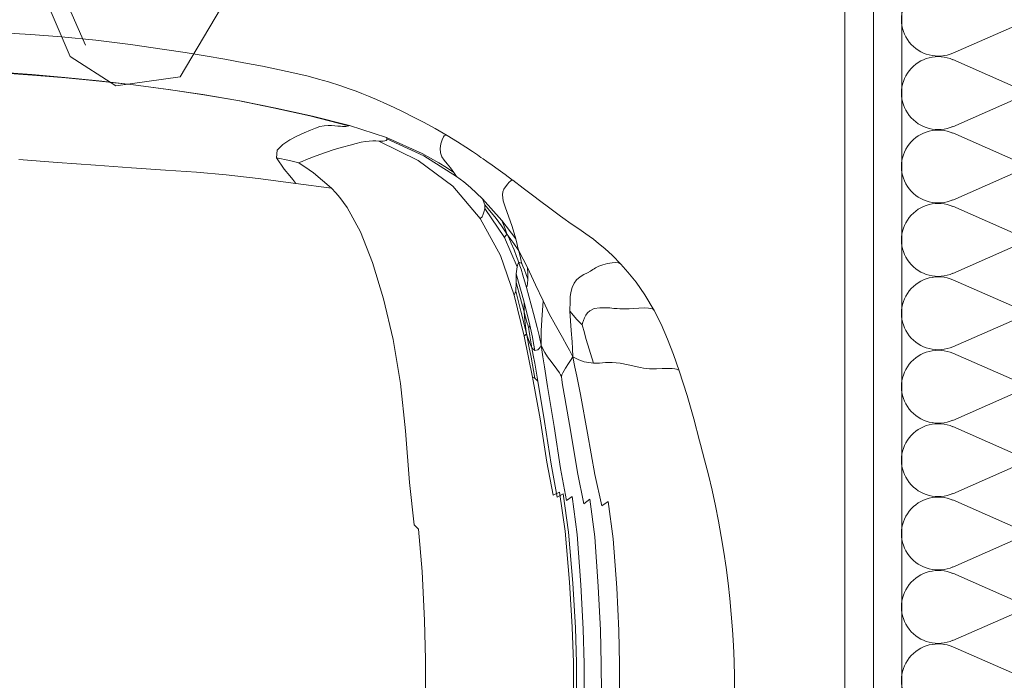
# Model space of a CAD drawing. Header units: millimetres. Extents: x 2016045 to 2079203, y -1576958 to -1542749.
# Tile 70 of 109: x 2035556 to 2035987, y -1558416 to -1558127. Entities that reach past the tile are written whole.
import ezdxf

# ---------------------------------------------------------------- set-up
doc = ezdxf.new("R2010")
doc.units = ezdxf.units.MM
doc.header["$MEASUREMENT"] = 0
for name, color, linetype, lineweight in [('Budowlane - Sciany Wew_Nr_pióra__251', 94, 'Continuous', 20), ('EWAKUACJA_Nr_pióra__1', 7, 'Continuous', 0), ('Wymiarowanie_Nr_pióra__1', 7, 'Continuous', 0), ('Ściany_Nr_pióra__51', 5, 'Continuous', 13)]:
    doc.layers.add(name, color=color, linetype=linetype, lineweight=lineweight)
for name, color, linetype, lineweight, true_color in [('Elementy_POZD_z_poza_umowy- K.kat MW24_Nr_pióra__12', 7, 'Continuous', 5, 0x9f9f9f), ('Linie PT_Nr_pióra__13', 7, 'Continuous', 5, 0xb6b6b6), ('Wymiarowanie_Nr_pióra__3', 7, 'Continuous', 35, 0x008200)]:
    doc.layers.add(name, color=color, linetype=linetype, lineweight=lineweight, true_color=true_color)
doc.layers.add('Wymiarowanie', color=7, linetype='Continuous')
doc.styles.add('GENERATED_STYLE_1', font='arial.ttf')
doc.dimstyles.new('GENERATED_STYLE__1', dxfattribs={"dimtxt": 125, "dimasz": 114, "dimexe": 0.18, "dimexo": 0, "dimgap": 0.09, "dimtad": 1, "dimtih": 1, "dimtoh": 1, "dimdec": 0, "dimlfac": 0.1, "dimzin": 0, "dimdsep": 46, "dimtxsty": 'GENERATED_STYLE_1', "dimblk": 'ARROWHEAD_2', "dimblk1": 'ARROWHEAD_2', "dimblk2": 'ARROWHEAD_2', "dimcen": 0.09, "dimclrd": 7, "dimclre": 7, "dimclrt": 7, "dimadec": 4, "dimazin": 0, "dimtfac": 1, "dimtdec": 4, "dimtmove": 0, "dimatfit": 3, "dimfxl": 0, "dimtolj": 1, "dimtzin": 0, "dimarcsym": 0})
doc.dimstyles.new('GENERATED_STYLE__3', dxfattribs={"dimtxt": 125, "dimasz": 114, "dimexe": 0.18, "dimexo": 0, "dimgap": 0.09, "dimtad": 1, "dimdec": 0, "dimlfac": 0.1, "dimzin": 0, "dimdsep": 46, "dimtxsty": 'GENERATED_STYLE_1', "dimblk": 'ARROWHEAD_2', "dimblk1": 'ARROWHEAD_2', "dimblk2": 'ARROWHEAD_2', "dimcen": 0.09, "dimclrd": 7, "dimclre": 7, "dimclrt": 7, "dimadec": 4, "dimazin": 0, "dimtfac": 1, "dimtdec": 4, "dimtmove": 0, "dimatfit": 3, "dimfxl": 0, "dimtolj": 1, "dimtzin": 0, "dimarcsym": 0})

# ---------------------------------------------------------------- blocks, each defined once
blk = doc.blocks.new('Izolacja cieplna 18_15')
at = {"layer": 'Linie PT_Nr_pióra__13', "linetype": 'Continuous'}
for p, q in [((1206.15, 22.35), (1219.52, 52.65)), ((1222.22, 52.65), (1235.58, 22.35)), ((1238.28, 22.35), (1251.64, 52.65)), ((1254.34, 52.65), (1267.71, 22.35)), ((1270.41, 22.35), (1283.77, 52.65)), ((1286.47, 52.65), (1299.84, 22.35)), ((1302.54, 22.35), (1315.9, 52.65)), ((1318.6, 52.65), (1331.96, 22.35)), ((1334.66, 22.35), (1348.03, 52.65)), ((1350.73, 52.65), (1364.09, 22.35)), ((1366.79, 22.35), (1380.16, 52.65)), ((1382.86, 52.65), (1396.22, 22.35)), ((1398.92, 22.35), (1412.28, 52.65)), ((1414.98, 52.65), (1428.35, 22.35)), ((1431.05, 22.35), (1444.41, 52.65)), ((1447.11, 52.65), (1460.48, 22.35)), ((1463.18, 22.35), (1476.54, 52.65)), ((1479.24, 52.65), (1492.6, 22.35))]:
    blk.add_line(p, q, dxfattribs=at)
for centre in [(1204.8, 59.05), (1236.93, 59.05), (1269.06, 59.05), (1301.19, 59.05), (1333.31, 59.05), (1365.44, 59.05), (1397.57, 59.05), (1429.7, 59.05), (1461.83, 59.05), (1493.95, 59.05)]:
    blk.add_ellipse(centre, major_axis=(0, 16.06), ratio=0.992955, start_param=4.299595, end_param=8.266775, dxfattribs=at)
blk = doc.blocks.new('Mężczyzna ręce w kiesz 18')
at = {"layer": 'EWAKUACJA_Nr_pióra__1', "linetype": 'Continuous'}
for p, q in [((-421.23, -71.11), (-458.07, -92.85)), ((-458.07, -92.85), (-462.03, -121.03)), ((-462.03, -121.03), (-449.24, -141.01)), ((-444.3, -134.25), (-404.69, -151.79)), ((-449.24, -141.01), (-398.27, -162.68))]:
    blk.add_line(p, q, dxfattribs=at)
blk = doc.blocks.new('*D126', base_point=(1682719.62, -1237567.41))
at = {"layer": 'Wymiarowanie_Nr_pióra__1', "linetype": 'Continuous'}
for p, q in [((2044173.52, -1556060.94), (2043948.52, -1556060.94)), ((2044061.02, -1559800.94), (2044061.02, -1556060.94)), ((2044173.52, -1559800.94), (2043948.52, -1559800.94))]:
    blk.add_line(p, q, dxfattribs=at)
at = {"layer": 'Wymiarowanie_Nr_pióra__3', "linetype": 'Continuous'}
for p, q in [((2043986.02, -1556017.64), (2044136.02, -1556104.24)), ((2043986.02, -1559757.64), (2044136.02, -1559844.24))]:
    blk.add_line(p, q, dxfattribs=at)
at = {"layer": 'Wymiarowanie_Nr_pióra__1', "insert": (2044036.02, -1558073.23), "char_height": 125, "attachment_point": 7, "rotation": 90, "style": 'GENERATED_STYLE_1'}
blk.add_mtext('\\A1;{\\fArial|b0|i0|c238|p38;374}', dxfattribs=at)
blk = doc.blocks.new('ARROWHEAD_2')
at = {"color": 0, "linetype": 'Continuous', "lineweight": 0}
for p, q in [((-0.3781, -0.655), (0.3781, 0.655)), ((0, 0), (-1, 0))]:
    blk.add_line(p, q, dxfattribs=at)
blk = doc.blocks.new('*D143', base_point=(1682719.62, -1237567.41))
at = {"layer": 'Wymiarowanie_Nr_pióra__1', "linetype": 'Continuous'}
for p, q in [((2021278.91, -1556060.94), (2021053.91, -1556060.94)), ((2021166.41, -1559800.94), (2021166.41, -1556060.94)), ((2021278.91, -1559800.94), (2021053.91, -1559800.94))]:
    blk.add_line(p, q, dxfattribs=at)
at = {"layer": 'Wymiarowanie_Nr_pióra__3', "linetype": 'Continuous'}
for p, q in [((2021091.41, -1556017.64), (2021241.41, -1556104.24)), ((2021091.41, -1559757.64), (2021241.41, -1559844.24))]:
    blk.add_line(p, q, dxfattribs=at)
at = {"layer": 'Wymiarowanie_Nr_pióra__1', "insert": (2021141.41, -1558073.23), "char_height": 125, "attachment_point": 7, "rotation": 90, "style": 'GENERATED_STYLE_1'}
blk.add_mtext('\\A1;{\\fArial|b0|i0|c238|p38;374}', dxfattribs=at)
blk = doc.blocks.new('*D189', base_point=(1682719.62, -1237567.41))
at = {"layer": 'Wymiarowanie_Nr_pióra__1', "linetype": 'Continuous'}
for p, q in [((2034151.4, -1558627.34), (2034151.4, -1558402.34)), ((2035916.89, -1558627.34), (2035916.89, -1558402.34)), ((2034151.4, -1558514.84), (2035916.89, -1558514.84))]:
    blk.add_line(p, q, dxfattribs=at)
at = {"layer": 'Wymiarowanie_Nr_pióra__3', "linetype": 'Continuous'}
for p, q in [((2034194.71, -1558439.84), (2034108.1, -1558589.84)), ((2035960.19, -1558439.84), (2035873.59, -1558589.84))]:
    blk.add_line(p, q, dxfattribs=at)
at = {"layer": 'Wymiarowanie_Nr_pióra__1', "insert": (2034860.56, -1558491.9), "char_height": 125, "attachment_point": 7, "style": 'GENERATED_STYLE_1'}
blk.add_mtext('\\A1;{\\fArial|b0|i0|c238|p38;176\\fArial|b0|i0|c238|p38;\\A1{\\H.66x;\\S5^  ;}}', dxfattribs=at)
blk = doc.blocks.new('*D190', base_point=(1682719.62, -1237567.41))
at = {"layer": 'Wymiarowanie_Nr_pióra__1', "linetype": 'Continuous'}
for p, q in [((2035916.89, -1558627.34), (2035916.89, -1558402.34)), ((2037881.69, -1558627.34), (2037881.69, -1558402.34)), ((2035916.89, -1558514.84), (2037881.69, -1558514.84))]:
    blk.add_line(p, q, dxfattribs=at)
at = {"layer": 'Wymiarowanie_Nr_pióra__3', "linetype": 'Continuous'}
for p, q in [((2035960.19, -1558439.84), (2035873.59, -1558589.84)), ((2037925, -1558439.84), (2037838.39, -1558589.84))]:
    blk.add_line(p, q, dxfattribs=at)
at = {"layer": 'Wymiarowanie_Nr_pióra__1', "char_height": 125, "attachment_point": 7, "style": 'GENERATED_STYLE_1'}
for s, insert in [('\\A1;{\\fArial|b0|i0|c238|p38;196\\fArial|b0|i0|c238|p38;\\A1{\\H.66x;\\S5^  ;}}', (2036630.85, -1558491.9)), ('\\A1;{\\fArial|b0|i0|c238|p38;10}', (2037648.63, -1558489.84))]:
    blk.add_mtext(s, dxfattribs=dict(at, insert=insert))

msp = doc.modelspace()

# ---------------------------------------------------------------- linework, layer by layer
at = {"layer": 'Budowlane - Sciany Wew_Nr_pióra__251', "linetype": 'Continuous'}
for p, q in [((2035941.89, -1556921.42), (2035941.89, -1559120.92)), ((2035929.39, -1556933.92), (2035929.39, -1559108.42))]:
    msp.add_line(p, q, dxfattribs=at)
at = {"layer": 'Elementy_POZD_z_poza_umowy- K.kat MW24_Nr_pióra__12', "linetype": 'Continuous'}
for p, q in [((2035560.8, -1558133.25), (2035548.59, -1558132.49)), ((2035574.31, -1558134.29), (2035560.8, -1558133.25)), ((2035589.23, -1558135.75), (2035574.31, -1558134.29)), ((2035604.41, -1558137.62), (2035589.23, -1558135.75)), ((2035619.25, -1558139.75), (2035604.41, -1558137.62)), ((2035628.3, -1558141.17), (2035619.25, -1558139.75)), ((2035637.13, -1558142.62), (2035628.3, -1558141.17)), ((2035645.73, -1558144.11), (2035637.13, -1558142.62)), ((2035654.08, -1558145.62), (2035645.73, -1558144.11)), ((2035662.15, -1558147.15), (2035654.08, -1558145.62)), ((2035669.59, -1558148.65), (2035662.15, -1558147.15)), ((2035546.98, -1558149.76), (2035561.25, -1558150.82)), ((2035561.56, -1558151), (2035547.32, -1558149.97)), ((2035561.25, -1558150.82), (2035575.78, -1558152.07)), ((2035576.08, -1558152.22), (2035561.56, -1558151)), ((2035575.78, -1558152.07), (2035590.59, -1558153.54)), ((2035590.85, -1558153.64), (2035576.08, -1558152.22)), ((2035676.27, -1558150.12), (2035669.59, -1558148.65)), ((2035682.16, -1558151.54), (2035676.27, -1558150.12)), ((2035686.71, -1558152.74), (2035682.16, -1558151.54)), ((2035691.06, -1558153.99), (2035686.71, -1558152.74)), ((2035590.59, -1558153.54), (2035605.7, -1558155.26)), ((2035605.82, -1558155.32), (2035590.85, -1558153.64)), ((2035605.7, -1558155.26), (2035621.05, -1558157.26)), ((2035620.91, -1558157.28), (2035605.82, -1558155.32)), ((2035696.44, -1558155.71), (2035691.06, -1558153.99)), ((2035700.08, -1558156.99), (2035696.44, -1558155.71)), ((2035703.08, -1558158.1), (2035700.08, -1558156.99)), ((2035636.05, -1558159.55), (2035620.91, -1558157.28)), ((2035621.05, -1558157.26), (2035636.57, -1558159.59)), ((2035651.32, -1558162.2), (2035636.05, -1558159.55)), ((2035636.57, -1558159.59), (2035652.23, -1558162.3)), ((2035705.63, -1558159.09), (2035703.08, -1558158.1)), ((2035708.58, -1558160.28), (2035705.63, -1558159.09)), ((2035712.06, -1558161.75), (2035708.58, -1558160.28)), ((2035666.86, -1558165.3), (2035651.32, -1558162.2)), ((2035652.23, -1558162.3), (2035668.01, -1558165.42)), ((2035682.95, -1558168.91), (2035666.86, -1558165.3)), ((2035668.01, -1558165.42), (2035683.99, -1558168.94)), ((2035716.51, -1558163.72), (2035712.06, -1558161.75)), ((2035719.82, -1558165.26), (2035716.51, -1558163.72)), ((2035723.63, -1558167.09), (2035719.82, -1558165.26)), ((2035699.72, -1558173.21), (2035682.95, -1558168.91)), ((2035683.99, -1558168.94), (2035700.21, -1558173.02)), ((2035727.92, -1558169.23), (2035723.63, -1558167.09)), ((2035732.62, -1558171.68), (2035727.92, -1558169.23)), ((2035683.13, -1558175.12), (2035685.37, -1558174.18)), ((2035685.37, -1558174.18), (2035687.3, -1558173.53)), ((2035687.3, -1558173.53), (2035689.13, -1558173.19)), ((2035689.13, -1558173.19), (2035690.86, -1558173.08)), ((2035690.86, -1558173.08), (2035692.42, -1558173.11)), ((2035692.42, -1558173.11), (2035693.82, -1558173.2)), ((2035693.82, -1558173.2), (2035695.11, -1558173.32)), ((2035695.11, -1558173.32), (2035696.23, -1558173.43)), ((2035696.23, -1558173.43), (2035697.15, -1558173.49)), ((2035697.15, -1558173.49), (2035697.94, -1558173.52)), ((2035697.94, -1558173.52), (2035698.66, -1558173.49)), ((2035698.66, -1558173.49), (2035699.27, -1558173.39)), ((2035699.27, -1558173.39), (2035699.72, -1558173.21)), ((2035699.72, -1558173.21), (2035699.94, -1558173.11)), ((2035699.94, -1558173.11), (2035700.07, -1558173.06)), ((2035700.07, -1558173.06), (2035700.21, -1558173.02)), ((2035700.21, -1558173.02), (2035716.41, -1558178.3)), ((2035737.67, -1558174.45), (2035732.62, -1558171.68)), ((2035674.11, -1558179.36), (2035677.24, -1558177.71)), ((2035677.24, -1558177.71), (2035680.34, -1558176.3)), ((2035680.34, -1558176.3), (2035683.13, -1558175.12)), ((2035716.41, -1558178.3), (2035732.06, -1558185.34)), ((2035716.41, -1558178.3), (2035716.62, -1558178.85)), ((2035742.94, -1558177.49), (2035737.67, -1558174.45)), ((2035741.37, -1558178.02), (2035740.77, -1558179.29)), ((2035741.65, -1558177.63), (2035741.37, -1558178.02)), ((2035741.92, -1558177.4), (2035741.65, -1558177.63)), ((2035742.45, -1558177.28), (2035741.92, -1558177.4)), ((2035742.92, -1558177.51), (2035742.45, -1558177.28)), ((2035747.46, -1558180.25), (2035742.9, -1558177.47)), ((2035668.62, -1558183.85), (2035671.11, -1558181.35)), ((2035671.11, -1558181.35), (2035674.11, -1558179.36)), ((2035693.56, -1558183.62), (2035697.21, -1558182.54)), ((2035697.21, -1558182.54), (2035700.45, -1558181.63)), ((2035700.45, -1558181.63), (2035703.11, -1558180.89)), ((2035703.11, -1558180.89), (2035705.3, -1558180.35)), ((2035705.3, -1558180.35), (2035707.19, -1558180.02)), ((2035707.19, -1558180.02), (2035708.86, -1558179.86)), ((2035708.86, -1558179.86), (2035710.38, -1558179.81)), ((2035710.38, -1558179.81), (2035711.77, -1558179.83)), ((2035711.77, -1558179.83), (2035713.03, -1558179.88)), ((2035713.03, -1558179.88), (2035730.26, -1558188.44)), ((2035714.11, -1558179.91), (2035713.03, -1558179.88)), ((2035714.97, -1558179.89), (2035714.11, -1558179.91)), ((2035715.67, -1558179.8), (2035714.97, -1558179.89)), ((2035716.27, -1558179.63), (2035715.67, -1558179.8)), ((2035716.63, -1558179.32), (2035716.27, -1558179.63)), ((2035716.62, -1558178.85), (2035732.81, -1558186.37)), ((2035716.62, -1558178.85), (2035716.63, -1558179.32)), ((2035740.25, -1558181.07), (2035739.95, -1558183.11)), ((2035740.77, -1558179.29), (2035740.25, -1558181.07)), ((2035751.12, -1558182.59), (2035747.46, -1558180.25)), ((2035754, -1558184.49), (2035751.12, -1558182.59)), ((2035668.23, -1558187.24), (2035668.62, -1558183.85)), ((2035671.64, -1558192.12), (2035668.23, -1558187.24)), ((2035673.95, -1558188.46), (2035668.23, -1558187.24)), ((2035681.37, -1558187.98), (2035685.61, -1558186.34)), ((2035685.61, -1558186.34), (2035689.71, -1558184.88)), ((2035689.71, -1558184.88), (2035693.56, -1558183.62)), ((2035732.06, -1558185.34), (2035739.31, -1558189.37)), ((2035732.81, -1558186.37), (2035747.07, -1558195.35)), ((2035739.95, -1558183.11), (2035740.06, -1558185.06)), ((2035740.06, -1558185.06), (2035740.65, -1558186.74)), ((2035740.65, -1558186.74), (2035741.62, -1558188.27)), ((2035756.19, -1558185.97), (2035754, -1558184.49)), ((2035757.74, -1558187.03), (2035756.19, -1558185.97)), ((2035758.69, -1558187.69), (2035757.74, -1558187.03)), ((2035572.57, -1558189.23), (2035555.56, -1558188.01)), ((2035589.12, -1558190.49), (2035572.57, -1558189.23)), ((2035604.92, -1558191.65), (2035589.12, -1558190.49)), ((2035676.36, -1558189.02), (2035673.95, -1558188.46)), ((2035678.06, -1558189.43), (2035676.36, -1558189.02)), ((2035678.06, -1558189.43), (2035678.64, -1558189.16)), ((2035678.06, -1558189.43), (2035679.15, -1558190.13)), ((2035678.64, -1558189.16), (2035679.46, -1558188.79)), ((2035679.15, -1558190.13), (2035680.71, -1558191.16)), ((2035679.46, -1558188.79), (2035681.37, -1558187.98)), ((2035680.71, -1558191.16), (2035684.41, -1558193.77)), ((2035730.26, -1558188.44), (2035745.44, -1558199.61)), ((2035739.31, -1558189.37), (2035742.71, -1558191.47)), ((2035741.62, -1558188.27), (2035742.91, -1558189.83)), ((2035742.71, -1558191.47), (2035745.93, -1558193.6)), ((2035742.91, -1558189.83), (2035744.41, -1558191.62)), ((2035760.32, -1558188.82), (2035758.69, -1558187.69)), ((2035762.56, -1558190.39), (2035760.32, -1558188.82)), ((2035765.3, -1558192.35), (2035762.56, -1558190.39)), ((2035619.7, -1558192.63), (2035604.92, -1558191.65)), ((2035633.35, -1558193.55), (2035619.7, -1558192.63)), ((2035646.22, -1558194.63), (2035633.35, -1558193.55)), ((2035660.29, -1558196.22), (2035646.22, -1558194.63)), ((2035674.17, -1558195.13), (2035671.64, -1558192.12)), ((2035675.49, -1558196.77), (2035674.17, -1558195.13)), ((2035684.41, -1558193.77), (2035692.39, -1558200.57)), ((2035744.41, -1558191.62), (2035745.93, -1558193.6)), ((2035745.93, -1558193.6), (2035747.07, -1558195.35)), ((2035747.07, -1558195.35), (2035750.18, -1558197.74)), ((2035768.32, -1558194.55), (2035765.3, -1558192.35)), ((2035771.59, -1558196.98), (2035768.32, -1558194.55)), ((2035676.81, -1558198.5), (2035660.29, -1558196.22)), ((2035676.81, -1558198.5), (2035675.49, -1558196.77)), ((2035692.39, -1558200.57), (2035676.81, -1558198.5)), ((2035745.44, -1558199.61), (2035757.45, -1558213.72)), ((2035750.18, -1558197.74), (2035753.09, -1558200.18)), ((2035767.8, -1558200.92), (2035769.34, -1558198.7)), ((2035769.34, -1558198.7), (2035770.13, -1558197.86)), ((2035770.13, -1558197.86), (2035770.74, -1558197.3)), ((2035770.74, -1558197.3), (2035770.97, -1558197.13)), ((2035770.97, -1558197.13), (2035771.16, -1558197.01)), ((2035771.16, -1558197.01), (2035771.31, -1558196.94)), ((2035771.31, -1558196.94), (2035771.44, -1558196.92)), ((2035771.44, -1558196.92), (2035771.62, -1558197)), ((2035771.62, -1558197), (2035771.64, -1558197.03)), ((2035776.16, -1558200.45), (2035771.64, -1558197.02)), ((2035694.23, -1558202.52), (2035692.39, -1558200.57)), ((2035695.97, -1558204.55), (2035694.23, -1558202.52)), ((2035753.09, -1558200.18), (2035758.37, -1558205.11)), ((2035767.2, -1558203.41), (2035767.36, -1558202.15)), ((2035767.5, -1558206.09), (2035767.2, -1558203.41)), ((2035767.36, -1558202.15), (2035767.8, -1558200.92)), ((2035780.26, -1558203.58), (2035776.16, -1558200.45)), ((2035783.97, -1558206.4), (2035780.26, -1558203.58)), ((2035699.2, -1558208.97), (2035695.97, -1558204.55)), ((2035758.37, -1558205.11), (2035766.9, -1558214.66)), ((2035759.38, -1558207.75), (2035758.37, -1558205.11)), ((2035764.32, -1558213.79), (2035759.38, -1558207.75)), ((2035759.42, -1558209.37), (2035759.38, -1558207.75)), ((2035768.39, -1558209.13), (2035767.5, -1558206.09)), ((2035787.25, -1558208.87), (2035783.97, -1558206.4)), ((2035704.97, -1558219.6), (2035699.2, -1558208.97)), ((2035757.45, -1558213.72), (2035758.23, -1558213.03)), ((2035758.23, -1558213.03), (2035758.73, -1558211.92)), ((2035758.73, -1558211.92), (2035759.09, -1558210.62)), ((2035759.09, -1558210.62), (2035759.42, -1558209.37)), ((2035768.03, -1558222.14), (2035759.42, -1558209.37)), ((2035769.76, -1558212.78), (2035768.39, -1558209.13)), ((2035771.37, -1558217.24), (2035769.76, -1558212.78)), ((2035790.13, -1558211.01), (2035787.25, -1558208.87)), ((2035792.56, -1558212.79), (2035790.13, -1558211.01)), ((2035794.56, -1558214.23), (2035792.56, -1558212.79)), ((2035766.24, -1558229.95), (2035757.45, -1558213.72)), ((2035766.67, -1558217.03), (2035764.32, -1558213.79)), ((2035767.85, -1558218.76), (2035766.67, -1558217.03)), ((2035766.9, -1558214.66), (2035772.91, -1558222.62)), ((2035767.84, -1558217.17), (2035766.9, -1558214.66)), ((2035768.41, -1558218.71), (2035767.84, -1558217.17)), ((2035772.91, -1558222.62), (2035771.37, -1558217.24)), ((2035796.19, -1558215.37), (2035794.56, -1558214.23)), ((2035797.68, -1558216.4), (2035796.19, -1558215.37)), ((2035800.55, -1558218.34), (2035797.68, -1558216.4)), ((2035710.3, -1558233.09), (2035704.97, -1558219.6)), ((2035769.17, -1558220.82), (2035767.85, -1558218.76)), ((2035768.41, -1558221.32), (2035768.03, -1558222.14)), ((2035768.74, -1558219.62), (2035768.41, -1558218.71)), ((2035768.7, -1558221.02), (2035768.41, -1558221.32)), ((2035768.89, -1558220.9), (2035768.7, -1558221.02)), ((2035769.17, -1558220.82), (2035768.74, -1558219.62)), ((2035769.17, -1558220.82), (2035768.89, -1558220.9)), ((2035769.17, -1558220.82), (2035770.1, -1558222.01)), ((2035769.17, -1558220.82), (2035770.18, -1558222.85)), ((2035803.56, -1558220.42), (2035800.55, -1558218.34)), ((2035805.04, -1558221.48), (2035803.56, -1558220.42)), ((2035806.89, -1558222.86), (2035805.04, -1558221.48)), ((2035773.53, -1558234.96), (2035768.03, -1558222.14)), ((2035770.1, -1558222.01), (2035770.83, -1558222.97)), ((2035770.18, -1558222.85), (2035770.94, -1558224.52)), ((2035770.83, -1558222.97), (2035772.09, -1558224.7)), ((2035770.94, -1558224.52), (2035772.24, -1558227.56)), ((2035772.09, -1558224.7), (2035774.24, -1558227.99)), ((2035772.91, -1558222.62), (2035773.55, -1558225.19)), ((2035773.55, -1558225.19), (2035773.89, -1558226.56)), ((2035809.19, -1558224.66), (2035806.89, -1558222.86)), ((2035811.96, -1558226.97), (2035809.19, -1558224.66)), ((2035772.24, -1558247.31), (2035766.24, -1558229.95)), ((2035772.24, -1558227.56), (2035773.34, -1558230.43)), ((2035773.89, -1558226.56), (2035774.24, -1558227.99)), ((2035774.24, -1558227.99), (2035778.05, -1558235.2)), ((2035774.24, -1558227.99), (2035774.99, -1558230.99)), ((2035815.22, -1558229.95), (2035811.96, -1558226.97)), ((2035818.96, -1558233.75), (2035815.22, -1558229.95)), ((2035715.14, -1558249), (2035710.3, -1558233.09)), ((2035773.34, -1558230.43), (2035773.85, -1558231.82)), ((2035773.85, -1558233.84), (2035773.53, -1558234.96)), ((2035773.85, -1558231.82), (2035774.33, -1558233.19)), ((2035774.06, -1558233.45), (2035773.85, -1558233.84)), ((2035774.33, -1558233.19), (2035774.06, -1558233.45)), ((2035774.33, -1558233.19), (2035774.48, -1558233.13)), ((2035774.33, -1558233.19), (2035774.8, -1558234.56)), ((2035774.48, -1558233.13), (2035774.65, -1558233.1)), ((2035774.65, -1558233.1), (2035775, -1558233.14)), ((2035774.8, -1558234.56), (2035775.25, -1558235.92)), ((2035774.99, -1558230.99), (2035775.34, -1558232.39)), ((2035775, -1558233.14), (2035775.33, -1558233.28)), ((2035775.33, -1558233.28), (2035775.48, -1558233.36)), ((2035775.34, -1558232.39), (2035775.48, -1558232.99)), ((2035775.48, -1558232.99), (2035775.58, -1558233.42)), ((2035775.48, -1558233.36), (2035775.58, -1558233.42)), ((2035775.78, -1558233.91), (2035775.58, -1558233.42)), ((2035776.07, -1558234.62), (2035775.78, -1558233.91)), ((2035809.29, -1558234.61), (2035807.88, -1558235.34)), ((2035811.1, -1558233.99), (2035809.29, -1558234.61)), ((2035813.15, -1558233.5), (2035811.1, -1558233.99)), ((2035815.12, -1558233.19), (2035813.15, -1558233.5)), ((2035816.7, -1558233.09), (2035815.12, -1558233.19)), ((2035817.81, -1558233.19), (2035816.7, -1558233.09)), ((2035818.22, -1558233.3), (2035817.81, -1558233.19)), ((2035818.54, -1558233.44), (2035818.22, -1558233.3)), ((2035818.97, -1558233.77), (2035818.54, -1558233.44)), ((2035822.04, -1558237.24), (2035818.98, -1558233.78)), ((2035773.07, -1558241.84), (2035773.19, -1558238.03)), ((2035773.19, -1558238.03), (2035773.53, -1558234.96)), ((2035773.19, -1558238.03), (2035776.69, -1558250.35)), ((2035775.25, -1558235.92), (2035776.11, -1558238.62)), ((2035776.73, -1558236.32), (2035776.07, -1558234.62)), ((2035776.11, -1558238.62), (2035777.72, -1558244.02)), ((2035778.23, -1558240.4), (2035776.73, -1558236.32)), ((2035778.05, -1558235.2), (2035781.64, -1558242.84)), ((2035778.22, -1558237.94), (2035778.05, -1558235.2)), ((2035778.25, -1558239.22), (2035778.22, -1558237.94)), ((2035802.7, -1558238.33), (2035801.05, -1558239.32)), ((2035804.26, -1558237.55), (2035802.7, -1558238.33)), ((2035805.58, -1558236.84), (2035804.26, -1558237.55)), ((2035806.65, -1558236.15), (2035805.58, -1558236.84)), ((2035807.26, -1558235.74), (2035806.65, -1558236.15)), ((2035807.88, -1558235.34), (2035807.26, -1558235.74)), ((2035825.56, -1558241.68), (2035822.04, -1558237.24)), ((2035772.91, -1558245.56), (2035773.07, -1558241.84)), ((2035775.08, -1558248.85), (2035773.07, -1558241.84)), ((2035777.88, -1558243.22), (2035777.72, -1558244.02)), ((2035778.03, -1558242.37), (2035777.88, -1558243.22)), ((2035778.23, -1558240.4), (2035778.03, -1558242.37)), ((2035778.23, -1558240.4), (2035778.24, -1558239.83)), ((2035778.24, -1558239.83), (2035778.25, -1558239.22)), ((2035781.64, -1558242.84), (2035784.87, -1558249.86)), ((2035798.43, -1558242.11), (2035797.62, -1558243.96)), ((2035799.5, -1558240.64), (2035798.43, -1558242.11)), ((2035801.05, -1558239.32), (2035799.5, -1558240.64)), ((2035829.43, -1558247.22), (2035825.56, -1558241.68)), ((2035772.24, -1558247.31), (2035772.91, -1558245.56)), ((2035776.6, -1558265.23), (2035772.24, -1558247.31)), ((2035775.24, -1558254.29), (2035772.91, -1558245.56)), ((2035777.72, -1558244.02), (2035780.76, -1558255.32)), ((2035797.08, -1558246.16), (2035796.82, -1558248.02)), ((2035797.62, -1558243.96), (2035797.08, -1558246.16)), ((2035833.48, -1558253.98), (2035829.43, -1558247.22)), ((2035719.28, -1558266.69), (2035715.14, -1558249)), ((2035775.92, -1558252), (2035775.08, -1558248.85)), ((2035776.69, -1558250.35), (2035776.66, -1558254.8)), ((2035776.69, -1558250.35), (2035779.16, -1558260.49)), ((2035784.36, -1558258.08), (2035784.87, -1558249.86)), ((2035784.87, -1558249.86), (2035787.6, -1558255.53)), ((2035796.68, -1558250.02), (2035796.67, -1558254.41)), ((2035796.82, -1558248.02), (2035796.68, -1558250.02)), ((2035776.37, -1558258.86), (2035775.24, -1558254.29)), ((2035776.3, -1558253.45), (2035775.92, -1558252)), ((2035776.66, -1558254.8), (2035776.3, -1558253.45)), ((2035776.66, -1558254.8), (2035777.86, -1558259.21)), ((2035776.97, -1558258.41), (2035776.66, -1558254.8)), ((2035780.76, -1558255.32), (2035782.3, -1558261.56)), ((2035787.6, -1558255.53), (2035790.27, -1558260.47)), ((2035799.67, -1558257.97), (2035796.67, -1558254.41)), ((2035797.2, -1558262.83), (2035796.67, -1558254.41)), ((2035803.6, -1558256.16), (2035804.37, -1558255.09)), ((2035804.37, -1558255.09), (2035805.33, -1558254.17)), ((2035805.33, -1558254.17), (2035807.3, -1558253.22)), ((2035807.3, -1558253.22), (2035809.69, -1558252.82)), ((2035809.69, -1558252.82), (2035812.23, -1558252.81)), ((2035812.23, -1558252.81), (2035814.12, -1558252.94)), ((2035814.12, -1558252.94), (2035815.84, -1558253.11)), ((2035815.84, -1558253.11), (2035817.29, -1558253.24)), ((2035817.29, -1558253.24), (2035818.52, -1558253.32)), ((2035818.52, -1558253.32), (2035819.62, -1558253.35)), ((2035819.62, -1558253.35), (2035821.01, -1558253.34)), ((2035821.01, -1558253.34), (2035822.53, -1558253.27)), ((2035822.53, -1558253.27), (2035824.32, -1558253.15)), ((2035824.32, -1558253.15), (2035826.78, -1558253.01)), ((2035826.78, -1558253.01), (2035829.11, -1558252.93)), ((2035829.11, -1558252.93), (2035830.97, -1558253)), ((2035830.97, -1558253), (2035831.97, -1558253.15)), ((2035831.97, -1558253.15), (2035832.69, -1558253.37)), ((2035832.69, -1558253.37), (2035833.16, -1558253.63)), ((2035833.16, -1558253.63), (2035833.44, -1558253.92)), ((2035833.44, -1558253.92), (2035833.44, -1558253.99)), ((2035836.56, -1558260.08), (2035833.48, -1558253.98)), ((2035776.95, -1558261.28), (2035776.37, -1558258.86)), ((2035777.23, -1558260.81), (2035776.97, -1558258.41)), ((2035777.86, -1558259.21), (2035778.32, -1558260.82)), ((2035784.13, -1558262.92), (2035784.36, -1558258.08)), ((2035801.02, -1558259.35), (2035799.67, -1558257.97)), ((2035801.59, -1558259.92), (2035801.02, -1558259.35)), ((2035802.01, -1558260.32), (2035801.59, -1558259.92)), ((2035802.01, -1558260.32), (2035802.21, -1558259.55)), ((2035802.01, -1558260.32), (2035802.29, -1558261.34)), ((2035802.21, -1558259.55), (2035802.54, -1558258.48)), ((2035802.54, -1558258.48), (2035802.99, -1558257.32)), ((2035802.99, -1558257.32), (2035803.6, -1558256.16)), ((2035839.37, -1558266.54), (2035836.56, -1558260.08)), ((2035777.64, -1558264.15), (2035776.95, -1558261.28)), ((2035777.34, -1558264.57), (2035777.09, -1558264.85)), ((2035777.4, -1558262.25), (2035777.23, -1558260.81)), ((2035777.48, -1558264.39), (2035777.34, -1558264.57)), ((2035777.64, -1558264.15), (2035777.4, -1558262.25)), ((2035777.64, -1558264.15), (2035777.48, -1558264.39)), ((2035777.64, -1558264.15), (2035778.13, -1558265.61)), ((2035777.64, -1558264.15), (2035778.22, -1558267.17)), ((2035778.32, -1558260.82), (2035778.5, -1558261.46)), ((2035778.5, -1558261.46), (2035778.63, -1558261.89)), ((2035778.66, -1558261.79), (2035778.63, -1558261.89)), ((2035778.71, -1558262.43), (2035778.63, -1558261.89)), ((2035778.71, -1558261.64), (2035778.66, -1558261.79)), ((2035778.84, -1558261.29), (2035778.71, -1558261.64)), ((2035778.84, -1558263.21), (2035778.71, -1558262.43)), ((2035779.16, -1558260.49), (2035778.84, -1558261.29)), ((2035779.17, -1558265.18), (2035778.84, -1558263.21)), ((2035779.16, -1558260.49), (2035780.24, -1558265.68)), ((2035782.3, -1558261.56), (2035783.12, -1558265.02)), ((2035784.08, -1558265.72), (2035784.13, -1558262.92)), ((2035790.27, -1558260.47), (2035793.41, -1558265.86)), ((2035797.57, -1558267.83), (2035797.2, -1558262.83)), ((2035802.29, -1558261.34), (2035802.7, -1558262.85)), ((2035802.7, -1558262.85), (2035803.81, -1558266.69)), ((2035722.48, -1558285.93), (2035719.28, -1558266.69)), ((2035777.09, -1558264.85), (2035776.6, -1558265.23)), ((2035780.33, -1558283.25), (2035776.6, -1558265.23)), ((2035778.13, -1558265.61), (2035778.49, -1558266.67)), ((2035778.22, -1558267.17), (2035778.71, -1558269.71)), ((2035778.49, -1558266.67), (2035779.11, -1558268.32)), ((2035779.11, -1558268.32), (2035780.05, -1558270.39)), ((2035780.05, -1558270.39), (2035779.17, -1558265.18)), ((2035780.24, -1558265.68), (2035780.78, -1558268.51)), ((2035780.78, -1558268.51), (2035781.35, -1558271.55)), ((2035783.12, -1558265.02), (2035784.11, -1558269.27)), ((2035784.11, -1558269.27), (2035784.08, -1558265.72)), ((2035793.41, -1558265.86), (2035795.31, -1558269.31)), ((2035797.73, -1558270.7), (2035797.57, -1558267.83)), ((2035803.81, -1558266.69), (2035806.98, -1558277.14)), ((2035841.99, -1558273.35), (2035839.37, -1558266.54)), ((2035778.71, -1558269.71), (2035779.63, -1558274.48)), ((2035780.05, -1558270.39), (2035780.61, -1558273.6)), ((2035781.35, -1558271.55), (2035780.05, -1558270.39)), ((2035781.35, -1558271.55), (2035782.57, -1558271.3)), ((2035782.57, -1558271.3), (2035783.24, -1558270.67)), ((2035783.24, -1558270.67), (2035783.63, -1558270.14)), ((2035783.63, -1558270.14), (2035784.11, -1558269.27)), ((2035785, -1558271.1), (2035784.11, -1558269.27)), ((2035784.11, -1558269.27), (2035784.84, -1558274.35)), ((2035785.68, -1558272.37), (2035785, -1558271.1)), ((2035786.86, -1558274.28), (2035785.68, -1558272.37)), ((2035795.31, -1558269.31), (2035796.41, -1558271.44)), ((2035796.41, -1558271.44), (2035797.85, -1558274.33)), ((2035797.85, -1558274.33), (2035797.73, -1558270.7)), ((2035844.48, -1558280.5), (2035841.99, -1558273.35)), ((2035779.63, -1558274.48), (2035781.34, -1558283.64)), ((2035780.61, -1558273.6), (2035781.24, -1558277.15)), ((2035781.24, -1558277.15), (2035782.63, -1558285.04)), ((2035784.84, -1558274.35), (2035785.5, -1558278.76)), ((2035788.88, -1558277), (2035786.86, -1558274.28)), ((2035790.93, -1558279.69), (2035788.88, -1558277)), ((2035794.64, -1558279.35), (2035796.09, -1558277.24)), ((2035796.09, -1558277.24), (2035796.91, -1558276)), ((2035796.91, -1558276), (2035797.85, -1558274.33)), ((2035799.34, -1558275.1), (2035797.85, -1558274.33)), ((2035797.85, -1558274.33), (2035798.84, -1558278.79)), ((2035800.57, -1558275.66), (2035799.34, -1558275.1)), ((2035802.84, -1558276.47), (2035800.57, -1558275.66)), ((2035806.98, -1558277.14), (2035802.84, -1558276.47)), ((2035806.98, -1558277.14), (2035809.53, -1558277.03)), ((2035809.53, -1558277.03), (2035812.18, -1558276.78)), ((2035812.18, -1558276.78), (2035815.14, -1558276.74)), ((2035815.14, -1558276.74), (2035818.56, -1558277.13)), ((2035818.56, -1558277.13), (2035822.11, -1558277.83)), ((2035785.5, -1558278.76), (2035786.86, -1558287.33)), ((2035792.03, -1558281.36), (2035790.93, -1558279.69)), ((2035792.55, -1558282.21), (2035792.03, -1558281.36)), ((2035793.17, -1558282.2), (2035793.56, -1558281.3)), ((2035793.56, -1558281.3), (2035794.64, -1558279.35)), ((2035798.84, -1558278.79), (2035799.67, -1558282.78)), ((2035822.11, -1558277.83), (2035824.18, -1558278.3)), ((2035824.18, -1558278.3), (2035826, -1558278.73)), ((2035826, -1558278.73), (2035827.52, -1558279.06)), ((2035827.52, -1558279.06), (2035828.83, -1558279.31)), ((2035828.83, -1558279.31), (2035830.08, -1558279.47)), ((2035830.08, -1558279.47), (2035831.38, -1558279.55)), ((2035831.38, -1558279.55), (2035834.56, -1558279.54)), ((2035834.56, -1558279.54), (2035837, -1558279.47)), ((2035837, -1558279.47), (2035839.37, -1558279.42)), ((2035839.37, -1558279.42), (2035841.36, -1558279.48)), ((2035841.36, -1558279.48), (2035842.49, -1558279.61)), ((2035842.49, -1558279.61), (2035843.32, -1558279.79)), ((2035843.32, -1558279.79), (2035843.9, -1558280)), ((2035843.9, -1558280), (2035844.27, -1558280.23)), ((2035844.27, -1558280.23), (2035844.45, -1558280.44)), ((2035844.47, -1558280.44), (2035844.48, -1558280.5)), ((2035847.87, -1558291.19), (2035844.48, -1558280.5)), ((2035724.68, -1558306.69), (2035722.48, -1558285.93)), ((2035783.64, -1558301.45), (2035780.33, -1558283.25)), ((2035781.34, -1558283.64), (2035780.33, -1558283.25)), ((2035782.63, -1558285.04), (2035781.34, -1558283.64)), ((2035782.63, -1558285.04), (2035785.57, -1558302.62)), ((2035792.94, -1558282.88), (2035792.55, -1558282.21)), ((2035792.94, -1558282.88), (2035793.17, -1558282.2)), ((2035792.94, -1558282.88), (2035793.14, -1558284.33)), ((2035793.14, -1558284.33), (2035793.46, -1558286.52)), ((2035799.67, -1558282.78), (2035801.25, -1558290.8)), ((2035786.86, -1558287.33), (2035789.71, -1558304.77)), ((2035793.46, -1558286.52), (2035794.37, -1558292.25)), ((2035794.37, -1558292.25), (2035797, -1558307.32)), ((2035801.25, -1558290.8), (2035804.37, -1558307.72)), ((2035850.81, -1558301.44), (2035847.87, -1558291.19)), ((2035786.58, -1558320.36), (2035783.64, -1558301.45)), ((2035785.57, -1558302.62), (2035788.39, -1558321.37)), ((2035853.33, -1558311.1), (2035850.81, -1558301.44)), ((2035726.48, -1558329.27), (2035724.68, -1558306.69)), ((2035789.71, -1558304.77), (2035792.5, -1558323.17)), ((2035797, -1558307.32), (2035799.92, -1558324.88)), ((2035804.37, -1558307.72), (2035807.55, -1558325.8)), ((2035853.73, -1558312.69), (2035853.33, -1558311.1)), ((2035789.34, -1558334.83), (2035786.58, -1558320.36)), ((2035788.39, -1558321.37), (2035791.09, -1558335.68)), ((2035792.5, -1558323.17), (2035795.17, -1558337.19)), ((2035799.92, -1558324.88), (2035802.77, -1558338.6)), ((2035728.46, -1558347.9), (2035726.48, -1558329.27)), ((2035807.55, -1558325.8), (2035810.62, -1558339.61)), ((2035792.07, -1558333.56), (2035789.34, -1558334.83)), ((2035794.53, -1558350.64), (2035792.07, -1558333.56)), ((2035791.09, -1558335.68), (2035793.72, -1558334.22)), ((2035793.72, -1558334.22), (2035796.07, -1558351.12)), ((2035795.17, -1558337.19), (2035797.67, -1558335.42)), ((2035797.67, -1558335.42), (2035799.82, -1558352.06)), ((2035802.77, -1558338.6), (2035805.34, -1558336.68)), ((2035805.34, -1558336.68), (2035807.47, -1558353.13)), ((2035810.62, -1558339.61), (2035813.35, -1558337.69)), ((2035813.35, -1558337.69), (2035815.55, -1558354.01)), ((2035730.4, -1558349.77), (2035728.46, -1558347.9)), ((2035731.95, -1558368.31), (2035730.4, -1558349.77)), ((2035796.45, -1558372.99), (2035794.53, -1558350.64)), ((2035796.07, -1558351.12), (2035797.89, -1558373.34)), ((2035799.82, -1558352.06), (2035801.45, -1558374.15)), ((2035807.47, -1558353.13), (2035809.03, -1558374.86)), ((2035815.55, -1558354.01), (2035817.09, -1558375.43)), ((2035732.97, -1558389.72), (2035731.95, -1558368.31)), ((2035797.68, -1558392.67), (2035796.45, -1558372.99)), ((2035797.89, -1558373.34), (2035799.05, -1558392.89)), ((2035801.45, -1558374.15), (2035802.45, -1558393.56)), ((2035809.03, -1558374.86), (2035809.97, -1558393.91)), ((2035817.09, -1558375.43), (2035817.99, -1558394.16)), ((2035733.43, -1558406.75), (2035732.97, -1558389.72)), ((2035798.17, -1558408.17), (2035797.68, -1558392.67)), ((2035799.05, -1558392.89), (2035799.51, -1558408.28)), ((2035802.45, -1558393.56), (2035802.85, -1558408.66)), ((2035809.97, -1558393.91), (2035810.34, -1558408.79)), ((2035817.99, -1558394.16), (2035818.33, -1558408.86)), ((2035733.52, -1558421.18), (2035733.43, -1558406.75)), ((2035798.25, -1558421.18), (2035798.17, -1558408.17)), ((2035799.51, -1558408.28), (2035799.58, -1558421.18)), ((2035802.85, -1558408.66), (2035802.91, -1558421.18)), ((2035810.34, -1558408.79), (2035810.39, -1558421.18)), ((2035818.33, -1558408.86), (2035818.38, -1558421.18))]:
    msp.add_line(p, q, dxfattribs=at)
msp.add_arc((2035468.22, -1558421.18), 400.48, 344.2828, 15.7171, dxfattribs=at)
at = {"layer": 'Ściany_Nr_pióra__51', "linetype": 'Continuous'}
msp.add_line((2035916.89, -1556946.42), (2035916.89, -1559095.92), dxfattribs=at)

# ---------------------------------------------------------------- block references
at = {"layer": 'EWAKUACJA_Nr_pióra__1', "linetype": 'Continuous', "xscale": -1, "zscale": 1000, "rotation": 270}
msp.add_blockref('Mężczyzna ręce w kiesz 18', (2035719.06, -1557693.67), dxfattribs=at)
at = {"layer": 'Linie PT_Nr_pióra__13', "linetype": 'Continuous', "xscale": -1, "zscale": 1000, "rotation": 90}
msp.add_blockref('Izolacja cieplna 18_15', (2036016.78, -1556921.96), dxfattribs=at)

# ---------------------------------------------------------------- dimensions: what is measured, and where the dimension line sits
at = {"layer": 'Wymiarowanie', "linetype": 'Continuous'}
for base, p1, picture, middle in [((2044061.02, -1556060.94), (2020876.35, -1559800.94), '*D126', (2043973.52, -1557930.94)), ((2021166.41, -1556060.94), (2044226.02, -1559800.94), '*D143', (2021078.91, -1557930.94))]:
    dim = msp.add_linear_dim(base=base, p1=p1, p2=(2020826.35, -1556060.94), angle=90, dimstyle='GENERATED_STYLE__3', dxfattribs=at)
    dim.commit()
    dim.dimension.update_dxf_attribs({"geometry": picture, "text_midpoint": middle, "dimtype": 160, "text_rotation": 90})
for base, p1, p2, picture, middle in [((2035916.89, -1558514.84), (2034151.4, -1559095.91), (2035916.89, -1559095.92), '*D189', (2035127.99, -1558427.34)), ((2037881.69, -1558514.84), (2035916.89, -1559095.92), (2037881.69, -1558715.91), '*D190', (2036898.28, -1558427.34))]:
    dim = msp.add_linear_dim(base=base, p1=p1, p2=p2, dimstyle='GENERATED_STYLE__1', dxfattribs=at)
    dim.commit()
    dim.dimension.update_dxf_attribs({"geometry": picture, "text_midpoint": middle, "dimtype": 160})

doc.saveas('drawing.dxf')
